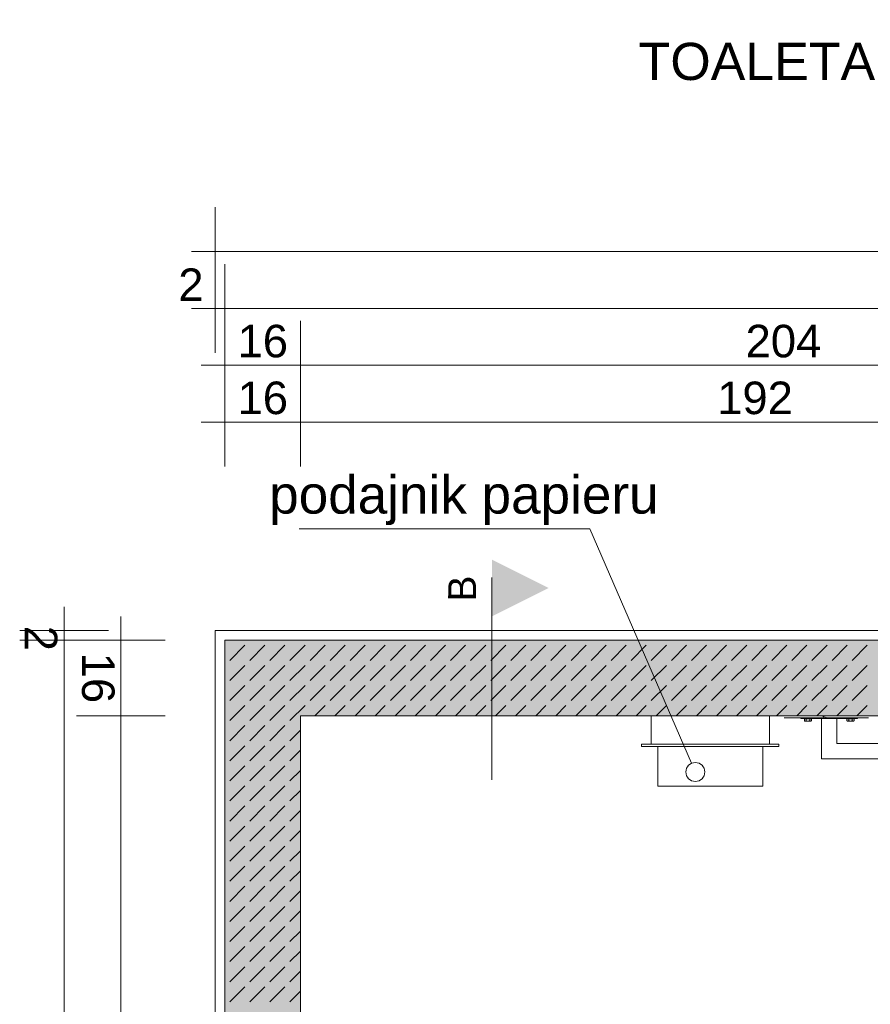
# Model space of a CAD drawing. Header units: metres. Extents: x 5507784 to 5508297, y 5948658 to 5948992.
# Tile 29 of 98: x 5507974.56 to 5507976.33, y 5948935.23 to 5948937.28. Entities that reach past the tile are written whole.
import ezdxf

# ---------------------------------------------------------------- set-up
doc = ezdxf.new("R2010")
doc.units = ezdxf.units.M
for name, color, linetype in [('PDF4_2D - Ogólne_Nr_Pióra__6', 7, 'CONTINUOUS'), ('PDF4_Drzwi ArchiCAD_Nr_Pióra__1', 7, 'CONTINUOUS'), ('PDF4_EGBD03', 7, 'CONTINUOUS'), ('PDF4_KT woda', 7, 'CONTINUOUS'), ('PDF4_Text', 5, 'CONTINUOUS'), ('PDF4_Wnętrze - Umeblowanie_Nr_Pióra__1', 7, 'CONTINUOUS'), ('PDF4_Wymiarowanie - Ogólne', 5, 'CONTINUOUS'), ('PDF4_Znaczniki - Przekroje_Nr_Pióra__5', 7, 'CONTINUOUS'), ('PDF_Text', 5, 'CONTINUOUS')]:
    doc.layers.add(name, color=color, linetype=linetype)
doc.layers.add('PDF4_2D Drafting - General', color=7, linetype='CONTINUOUS', true_color=0xbfbfbf)
doc.styles.add('PDF Arial', font='arial.ttf')

msp = doc.modelspace()

# ---------------------------------------------------------------- hatches: boundary and pattern name
at = {"layer": 'PDF4_2D Drafting - General', "true_color": 0xffffff, "transparency": 33554559}
msp.add_hatch(color=7, dxfattribs=at).paths.add_polyline_path([(5507977.1557, 5948935.8279), (5507975.1472, 5948935.8279), (5507975.1472, 5948933.7314), (5507975.3573, 5948933.7314), (5507975.3573, 5948933.574), (5507974.9897, 5948933.574), (5507974.9897, 5948935.9854), (5507977.1557, 5948935.9854)])

# ---------------------------------------------------------------- linework, layer by layer
at = {"layer": 'PDF4_2D - Ogólne_Nr_Pióra__6', "color": 104, "lineweight": 0, "true_color": 0x21902f}
msp.add_lwpolyline([(5507975.1448, 5948936.2166), (5507975.7493, 5948936.2166), (5507975.9606, 5948935.7291)], dxfattribs=at)
at = {"layer": 'PDF4_2D - Ogólne_Nr_Pióra__6', "lineweight": 0}
for points in [[(5507978.0218, 5948936.0051), (5507978.2574, 5948936.0051), (5507978.2574, 5948933.5543), (5507976.1362, 5948933.5543), (5507975.157, 5948933.5543), (5507974.97, 5948933.5543), (5507974.97, 5948936.0051), (5507977.1557, 5948936.0051)], [(5507975.3573, 5948933.574), (5507974.9897, 5948933.574), (5507974.9897, 5948935.9854), (5507977.0519, 5948935.9854)], [(5507975.157, 5948933.7314), (5507975.1472, 5948933.7314), (5507975.1472, 5948935.8279), (5507978.0803, 5948935.8279), (5507978.0803, 5948933.7314), (5507978.036, 5948933.7314)]]:
    msp.add_lwpolyline(points, dxfattribs=at)
at = {"layer": 'PDF4_2D - Ogólne_Nr_Pióra__6', "color": 104, "lineweight": 0, "true_color": 0x21902f}
msp.add_circle((5507975.9685, 5948935.711), 0.0197, dxfattribs=at)
at = {"layer": 'PDF4_2D - Ogólne_Nr_Pióra__6', "lineweight": 0}
msp.add_circle((5507975.9685, 5948935.711), 0.0197, dxfattribs=at)
at = {"layer": 'PDF4_2D Drafting - General', "color": 7, "lineweight": 0}
msp.add_lwpolyline([(5507977.1557, 5948935.9854), (5507974.9897, 5948935.9854), (5507974.9897, 5948933.574), (5507975.3573, 5948933.574), (5507975.3573, 5948933.7314), (5507975.1472, 5948933.7314), (5507975.1472, 5948935.8279), (5507977.1557, 5948935.8279)], close=True, dxfattribs=at)
at = {"layer": 'PDF4_2D Drafting - General', "lineweight": 0}
for points in [[(5507975.0007, 5948935.9854), (5507975.0001, 5948935.9848)], [(5507975.0314, 5948935.9744), (5507975.0001, 5948935.9431)], [(5507975.0424, 5948935.9854), (5507975.0418, 5948935.9848)], [(5507975.0732, 5948935.9744), (5507975.0418, 5948935.9431)], [(5507975.0842, 5948935.9854), (5507975.0836, 5948935.9848)], [(5507975.1149, 5948935.9744), (5507975.0836, 5948935.9431)], [(5507975.1259, 5948935.9854), (5507975.1254, 5948935.9848)], [(5507975.1567, 5948935.9744), (5507975.1254, 5948935.9431)], [(5507975.1677, 5948935.9854), (5507975.1671, 5948935.9848)], [(5507975.1984, 5948935.9744), (5507975.1671, 5948935.9431)], [(5507975.2095, 5948935.9854), (5507975.2089, 5948935.9848)], [(5507975.2402, 5948935.9744), (5507975.2089, 5948935.9431)], [(5507975.2512, 5948935.9854), (5507975.2506, 5948935.9848)], [(5507975.282, 5948935.9744), (5507975.2506, 5948935.9431)], [(5507975.293, 5948935.9854), (5507975.2924, 5948935.9848)], [(5507975.3237, 5948935.9744), (5507975.2924, 5948935.9431)], [(5507975.3347, 5948935.9854), (5507975.3342, 5948935.9848)], [(5507975.3655, 5948935.9744), (5507975.3342, 5948935.9431)], [(5507975.3765, 5948935.9854), (5507975.3759, 5948935.9848)], [(5507975.4072, 5948935.9744), (5507975.3759, 5948935.9431)], [(5507975.4183, 5948935.9854), (5507975.4177, 5948935.9848)], [(5507975.449, 5948935.9744), (5507975.4177, 5948935.9431)], [(5507975.46, 5948935.9854), (5507975.4594, 5948935.9848)], [(5507975.4908, 5948935.9744), (5507975.4594, 5948935.9431)], [(5507975.5018, 5948935.9854), (5507975.5012, 5948935.9848)], [(5507975.5325, 5948935.9744), (5507975.5012, 5948935.9431)], [(5507975.5435, 5948935.9854), (5507975.543, 5948935.9848)], [(5507975.5743, 5948935.9744), (5507975.543, 5948935.9431)], [(5507975.5853, 5948935.9854), (5507975.5847, 5948935.9848)], [(5507975.616, 5948935.9744), (5507975.5847, 5948935.9431)], [(5507975.627, 5948935.9854), (5507975.6265, 5948935.9848)], [(5507975.6578, 5948935.9744), (5507975.6265, 5948935.9431)], [(5507975.6688, 5948935.9854), (5507975.6682, 5948935.9848)], [(5507975.6995, 5948935.9744), (5507975.6682, 5948935.9431)], [(5507975.7106, 5948935.9854), (5507975.71, 5948935.9848)], [(5507975.7413, 5948935.9744), (5507975.71, 5948935.9431)], [(5507975.7523, 5948935.9854), (5507975.7517, 5948935.9848)], [(5507975.7831, 5948935.9744), (5507975.7517, 5948935.9431)], [(5507975.7941, 5948935.9854), (5507975.7935, 5948935.9848)], [(5507975.8248, 5948935.9744), (5507975.7935, 5948935.9431)], [(5507975.8358, 5948935.9854), (5507975.8353, 5948935.9848)], [(5507975.8666, 5948935.9744), (5507975.8353, 5948935.9431)], [(5507975.8776, 5948935.9854), (5507975.877, 5948935.9848)], [(5507975.9083, 5948935.9744), (5507975.877, 5948935.9431)], [(5507975.9193, 5948935.9854), (5507975.9188, 5948935.9848)], [(5507975.9501, 5948935.9744), (5507975.9188, 5948935.9431)], [(5507975.9611, 5948935.9854), (5507975.9605, 5948935.9848)], [(5507975.9918, 5948935.9744), (5507975.9605, 5948935.9431)], [(5507976.0029, 5948935.9854), (5507976.0023, 5948935.9848)], [(5507976.0336, 5948935.9744), (5507976.0023, 5948935.9431)], [(5507976.0446, 5948935.9854), (5507976.044, 5948935.9848)], [(5507976.0754, 5948935.9744), (5507976.044, 5948935.9431)], [(5507976.0864, 5948935.9854), (5507976.0858, 5948935.9848)], [(5507976.1171, 5948935.9744), (5507976.0858, 5948935.9431)], [(5507976.1281, 5948935.9854), (5507976.1276, 5948935.9848)], [(5507976.1589, 5948935.9744), (5507976.1276, 5948935.9431)], [(5507976.1699, 5948935.9854), (5507976.1693, 5948935.9848)], [(5507976.2006, 5948935.9744), (5507976.1693, 5948935.9431)], [(5507976.2117, 5948935.9854), (5507976.2111, 5948935.9848)], [(5507976.2424, 5948935.9744), (5507976.2111, 5948935.9431)], [(5507976.2534, 5948935.9854), (5507976.2528, 5948935.9848)], [(5507976.2842, 5948935.9744), (5507976.2528, 5948935.9431)], [(5507976.2952, 5948935.9854), (5507976.2946, 5948935.9848)], [(5507976.3259, 5948935.9744), (5507976.2946, 5948935.9431)], [(5507975.0314, 5948935.9326), (5507975.0001, 5948935.9013)], [(5507975.0732, 5948935.9326), (5507975.0418, 5948935.9013)], [(5507975.1149, 5948935.9326), (5507975.0836, 5948935.9013)], [(5507975.1567, 5948935.9326), (5507975.1254, 5948935.9013)], [(5507975.1984, 5948935.9326), (5507975.1671, 5948935.9013)], [(5507975.2402, 5948935.9326), (5507975.2089, 5948935.9013)], [(5507975.282, 5948935.9326), (5507975.2506, 5948935.9013)], [(5507975.3237, 5948935.9326), (5507975.2924, 5948935.9013)], [(5507975.3655, 5948935.9326), (5507975.3342, 5948935.9013)], [(5507975.4072, 5948935.9326), (5507975.3759, 5948935.9013)], [(5507975.449, 5948935.9326), (5507975.4177, 5948935.9013)], [(5507975.4908, 5948935.9326), (5507975.4594, 5948935.9013)], [(5507975.5325, 5948935.9326), (5507975.5012, 5948935.9013)], [(5507975.5743, 5948935.9326), (5507975.543, 5948935.9013)], [(5507975.616, 5948935.9326), (5507975.5847, 5948935.9013)], [(5507975.6578, 5948935.9326), (5507975.6265, 5948935.9013)], [(5507975.6995, 5948935.9326), (5507975.6682, 5948935.9013)], [(5507975.7413, 5948935.9326), (5507975.71, 5948935.9013)], [(5507975.7831, 5948935.9326), (5507975.7517, 5948935.9013)], [(5507975.8248, 5948935.9326), (5507975.7935, 5948935.9013)], [(5507975.8666, 5948935.9326), (5507975.8353, 5948935.9013)], [(5507975.9083, 5948935.9326), (5507975.877, 5948935.9013)], [(5507975.9501, 5948935.9326), (5507975.9188, 5948935.9013)], [(5507975.9918, 5948935.9326), (5507975.9605, 5948935.9013)], [(5507976.0336, 5948935.9326), (5507976.0023, 5948935.9013)], [(5507976.0754, 5948935.9326), (5507976.044, 5948935.9013)], [(5507976.1171, 5948935.9326), (5507976.0858, 5948935.9013)], [(5507976.1589, 5948935.9326), (5507976.1276, 5948935.9013)], [(5507976.2006, 5948935.9326), (5507976.1693, 5948935.9013)], [(5507976.2424, 5948935.9326), (5507976.2111, 5948935.9013)], [(5507976.2842, 5948935.9326), (5507976.2528, 5948935.9013)], [(5507976.3259, 5948935.9326), (5507976.2946, 5948935.9013)], [(5507975.0314, 5948935.8909), (5507975.0001, 5948935.8595)], [(5507975.0732, 5948935.8909), (5507975.0418, 5948935.8595)], [(5507975.1149, 5948935.8909), (5507975.0836, 5948935.8595)], [(5507975.1567, 5948935.8909), (5507975.1254, 5948935.8595)], [(5507975.1984, 5948935.8909), (5507975.1671, 5948935.8595)], [(5507975.2402, 5948935.8909), (5507975.2089, 5948935.8595)], [(5507975.282, 5948935.8909), (5507975.2506, 5948935.8595)], [(5507975.3237, 5948935.8909), (5507975.2924, 5948935.8595)], [(5507975.3655, 5948935.8909), (5507975.3342, 5948935.8595)], [(5507975.4072, 5948935.8909), (5507975.3759, 5948935.8595)], [(5507975.449, 5948935.8909), (5507975.4177, 5948935.8595)], [(5507975.4908, 5948935.8909), (5507975.4594, 5948935.8595)], [(5507975.5325, 5948935.8909), (5507975.5012, 5948935.8595)], [(5507975.5743, 5948935.8909), (5507975.543, 5948935.8595)], [(5507975.616, 5948935.8909), (5507975.5847, 5948935.8595)], [(5507975.6578, 5948935.8909), (5507975.6265, 5948935.8595)], [(5507975.6995, 5948935.8909), (5507975.6682, 5948935.8595)], [(5507975.7413, 5948935.8909), (5507975.71, 5948935.8595)], [(5507975.7831, 5948935.8909), (5507975.7517, 5948935.8595)], [(5507975.8248, 5948935.8909), (5507975.7935, 5948935.8595)], [(5507975.8666, 5948935.8909), (5507975.8353, 5948935.8595)], [(5507975.9083, 5948935.8909), (5507975.877, 5948935.8595)], [(5507975.9501, 5948935.8909), (5507975.9188, 5948935.8595)], [(5507975.9918, 5948935.8909), (5507975.9605, 5948935.8595)], [(5507976.0336, 5948935.8909), (5507976.0023, 5948935.8595)], [(5507976.0754, 5948935.8909), (5507976.044, 5948935.8595)], [(5507976.1171, 5948935.8909), (5507976.0858, 5948935.8595)], [(5507976.1589, 5948935.8909), (5507976.1276, 5948935.8595)], [(5507976.2006, 5948935.8909), (5507976.1693, 5948935.8595)], [(5507976.2424, 5948935.8909), (5507976.2111, 5948935.8595)], [(5507976.2842, 5948935.8909), (5507976.2528, 5948935.8595)], [(5507976.3259, 5948935.8909), (5507976.2946, 5948935.8595)], [(5507975.0314, 5948935.8491), (5507975.0001, 5948935.8178)], [(5507975.0732, 5948935.8491), (5507975.0418, 5948935.8178)], [(5507975.1149, 5948935.8491), (5507975.0836, 5948935.8178)], [(5507975.1567, 5948935.8491), (5507975.1254, 5948935.8178)], [(5507975.1984, 5948935.8491), (5507975.1773, 5948935.8279)], [(5507975.2402, 5948935.8491), (5507975.219, 5948935.8279)], [(5507975.282, 5948935.8491), (5507975.2608, 5948935.8279)], [(5507975.3237, 5948935.8491), (5507975.3025, 5948935.8279)], [(5507975.3655, 5948935.8491), (5507975.3443, 5948935.8279)], [(5507975.4072, 5948935.8491), (5507975.386, 5948935.8279)], [(5507975.449, 5948935.8491), (5507975.4278, 5948935.8279)], [(5507975.4908, 5948935.8491), (5507975.4696, 5948935.8279)], [(5507975.5325, 5948935.8491), (5507975.5113, 5948935.8279)], [(5507975.5743, 5948935.8491), (5507975.5531, 5948935.8279)], [(5507975.616, 5948935.8491), (5507975.5948, 5948935.8279)], [(5507975.6578, 5948935.8491), (5507975.6366, 5948935.8279)], [(5507975.6995, 5948935.8491), (5507975.6784, 5948935.8279)], [(5507975.7413, 5948935.8491), (5507975.7201, 5948935.8279)], [(5507975.7831, 5948935.8491), (5507975.7619, 5948935.8279)], [(5507975.8248, 5948935.8491), (5507975.8036, 5948935.8279)], [(5507975.8666, 5948935.8491), (5507975.8454, 5948935.8279)], [(5507975.9083, 5948935.8491), (5507975.8871, 5948935.8279)], [(5507975.9501, 5948935.8491), (5507975.9289, 5948935.8279)], [(5507975.9918, 5948935.8491), (5507975.9707, 5948935.8279)], [(5507976.0336, 5948935.8491), (5507976.0124, 5948935.8279)], [(5507976.0754, 5948935.8491), (5507976.0542, 5948935.8279)], [(5507976.1171, 5948935.8491), (5507976.0959, 5948935.8279)], [(5507976.1589, 5948935.8491), (5507976.1377, 5948935.8279)], [(5507976.2006, 5948935.8491), (5507976.1795, 5948935.8279)], [(5507976.2424, 5948935.8491), (5507976.2212, 5948935.8279)], [(5507976.2842, 5948935.8491), (5507976.263, 5948935.8279)], [(5507976.3259, 5948935.8491), (5507976.3047, 5948935.8279)], [(5507975.0314, 5948935.8073), (5507975.0001, 5948935.776)], [(5507975.0732, 5948935.8073), (5507975.0418, 5948935.776)], [(5507975.1149, 5948935.8073), (5507975.0836, 5948935.776)], [(5507975.1472, 5948935.7978), (5507975.1254, 5948935.776)], [(5507975.0314, 5948935.7656), (5507975.0001, 5948935.7343)], [(5507975.0732, 5948935.7656), (5507975.0418, 5948935.7343)], [(5507975.1149, 5948935.7656), (5507975.0836, 5948935.7343)], [(5507975.1472, 5948935.7561), (5507975.1254, 5948935.7343)], [(5507975.0314, 5948935.7238), (5507975.0001, 5948935.6925)], [(5507975.0732, 5948935.7238), (5507975.0418, 5948935.6925)], [(5507975.1149, 5948935.7238), (5507975.0836, 5948935.6925)], [(5507975.1472, 5948935.7143), (5507975.1254, 5948935.6925)], [(5507975.0314, 5948935.6821), (5507975.0001, 5948935.6507)], [(5507975.0732, 5948935.6821), (5507975.0418, 5948935.6507)], [(5507975.1149, 5948935.6821), (5507975.0836, 5948935.6507)], [(5507975.1472, 5948935.6726), (5507975.1254, 5948935.6507)], [(5507975.0314, 5948935.6403), (5507975.0001, 5948935.609)], [(5507975.0732, 5948935.6403), (5507975.0418, 5948935.609)], [(5507975.1149, 5948935.6403), (5507975.0836, 5948935.609)], [(5507975.1472, 5948935.6308), (5507975.1254, 5948935.609)], [(5507975.0314, 5948935.5985), (5507975.0001, 5948935.5672)], [(5507975.0732, 5948935.5985), (5507975.0418, 5948935.5672)], [(5507975.1149, 5948935.5985), (5507975.0836, 5948935.5672)], [(5507975.1472, 5948935.589), (5507975.1254, 5948935.5672)], [(5507975.0314, 5948935.5568), (5507975.0001, 5948935.5255)], [(5507975.0732, 5948935.5568), (5507975.0418, 5948935.5255)], [(5507975.1149, 5948935.5568), (5507975.0836, 5948935.5255)], [(5507975.1472, 5948935.5473), (5507975.1254, 5948935.5255)], [(5507975.0314, 5948935.515), (5507975.0001, 5948935.4837)], [(5507975.0732, 5948935.515), (5507975.0418, 5948935.4837)], [(5507975.1149, 5948935.515), (5507975.0836, 5948935.4837)], [(5507975.1472, 5948935.5055), (5507975.1254, 5948935.4837)], [(5507975.0314, 5948935.4733), (5507975.0001, 5948935.442)], [(5507975.0732, 5948935.4733), (5507975.0418, 5948935.442)], [(5507975.1149, 5948935.4733), (5507975.0836, 5948935.442)], [(5507975.1472, 5948935.4638), (5507975.1254, 5948935.442)], [(5507975.0314, 5948935.4315), (5507975.0001, 5948935.4002)], [(5507975.0732, 5948935.4315), (5507975.0418, 5948935.4002)], [(5507975.1149, 5948935.4315), (5507975.0836, 5948935.4002)], [(5507975.1472, 5948935.422), (5507975.1254, 5948935.4002)], [(5507975.0314, 5948935.3897), (5507975.0001, 5948935.3584)], [(5507975.0732, 5948935.3897), (5507975.0418, 5948935.3584)], [(5507975.1149, 5948935.3897), (5507975.0836, 5948935.3584)], [(5507975.1472, 5948935.3802), (5507975.1254, 5948935.3584)], [(5507975.0314, 5948935.348), (5507975.0001, 5948935.3167)], [(5507975.0732, 5948935.348), (5507975.0418, 5948935.3167)], [(5507975.1149, 5948935.348), (5507975.0836, 5948935.3167)], [(5507975.1472, 5948935.3385), (5507975.1254, 5948935.3167)], [(5507975.0314, 5948935.3062), (5507975.0001, 5948935.2749)], [(5507975.0732, 5948935.3062), (5507975.0418, 5948935.2749)], [(5507975.1149, 5948935.3062), (5507975.0836, 5948935.2749)], [(5507975.1472, 5948935.2967), (5507975.1254, 5948935.2749)], [(5507975.0314, 5948935.2645), (5507975.0001, 5948935.2332)], [(5507975.0732, 5948935.2645), (5507975.0418, 5948935.2332)], [(5507975.1149, 5948935.2645), (5507975.0836, 5948935.2332)], [(5507975.1472, 5948935.255), (5507975.1254, 5948935.2332)]]:
    msp.add_lwpolyline(points, dxfattribs=at)
at = {"layer": 'PDF4_Drzwi ArchiCAD_Nr_Pióra__1', "lineweight": 0}
for points in [[(5507976.2101, 5948935.8174), (5507976.2096, 5948935.8171), (5507976.2091, 5948935.8169), (5507976.2087, 5948935.8168), (5507976.2082, 5948935.8168), (5507976.2078, 5948935.8168), (5507976.2073, 5948935.8169), (5507976.2068, 5948935.8171), (5507976.2064, 5948935.8174), (5507976.2054, 5948935.8171), (5507976.2045, 5948935.8169), (5507976.2036, 5948935.8168), (5507976.2027, 5948935.8168), (5507976.2018, 5948935.8168), (5507976.2008, 5948935.8169), (5507976.1999, 5948935.8171), (5507976.199, 5948935.8174), (5507976.1985, 5948935.8171), (5507976.198, 5948935.8169), (5507976.1976, 5948935.8168), (5507976.1971, 5948935.8168), (5507976.1967, 5948935.8168), (5507976.1963, 5948935.8169), (5507976.1962, 5948935.8169), (5507976.1958, 5948935.8171), (5507976.1953, 5948935.8174)], [(5507976.2987, 5948935.8174), (5507976.2982, 5948935.8171), (5507976.2977, 5948935.8169), (5507976.2973, 5948935.8168), (5507976.2968, 5948935.8168), (5507976.2964, 5948935.8168), (5507976.2959, 5948935.8169), (5507976.2954, 5948935.8171), (5507976.295, 5948935.8174), (5507976.294, 5948935.8171), (5507976.2931, 5948935.8169), (5507976.2922, 5948935.8168), (5507976.2913, 5948935.8168), (5507976.2903, 5948935.8168), (5507976.2894, 5948935.8169), (5507976.2885, 5948935.8171), (5507976.2876, 5948935.8174), (5507976.2871, 5948935.8171), (5507976.2866, 5948935.8169), (5507976.2862, 5948935.8168), (5507976.2857, 5948935.8168), (5507976.2853, 5948935.8168), (5507976.2849, 5948935.8169), (5507976.2848, 5948935.8169), (5507976.2843, 5948935.8171), (5507976.2839, 5948935.8174)]]:
    msp.add_lwpolyline(points, dxfattribs=at)
at = {"layer": 'PDF4_EGBD03', "color": 8, "lineweight": 0, "true_color": 0x7e7e7e}
for points in [[(5507976.2362, 5948935.825), (5507976.2332, 5948935.8279)], [(5507976.2411, 5948935.8235), (5507976.2396, 5948935.825)]]:
    msp.add_lwpolyline(points, dxfattribs=at)
at = {"layer": 'PDF4_EGBD03', "lineweight": 0}
for points in [[(5507976.1535, 5948935.8235), (5507976.3286, 5948935.8235)], [(5507976.306, 5948935.8235), (5507976.306, 5948935.822), (5507976.1879, 5948935.822), (5507976.1879, 5948935.8235)], [(5507976.1938, 5948935.8235), (5507976.1938, 5948935.822)], [(5507976.197, 5948935.822), (5507976.197, 5948935.8213)], [(5507976.199, 5948935.8174), (5507976.199, 5948935.8213)], [(5507976.2064, 5948935.8174), (5507976.2064, 5948935.8213)], [(5507976.2084, 5948935.822), (5507976.2084, 5948935.8213)], [(5507976.2312, 5948935.8235), (5507976.2312, 5948935.7384), (5507976.6583, 5948935.7384)], [(5507976.2627, 5948935.8235), (5507976.2627, 5948935.7699), (5507976.6562, 5948935.7699)], [(5507976.2855, 5948935.822), (5507976.2855, 5948935.8213)], [(5507976.2876, 5948935.8174), (5507976.2876, 5948935.8213)], [(5507976.295, 5948935.8174), (5507976.295, 5948935.8213)], [(5507976.297, 5948935.822), (5507976.297, 5948935.8213)], [(5507976.3001, 5948935.8235), (5507976.3001, 5948935.822)]]:
    msp.add_lwpolyline(points, dxfattribs=at)
for points in [[(5507976.2101, 5948935.8213), (5507976.1953, 5948935.8213), (5507976.1953, 5948935.8174), (5507976.1963, 5948935.8168), (5507976.2091, 5948935.8168), (5507976.2101, 5948935.8174)], [(5507976.2987, 5948935.8213), (5507976.2839, 5948935.8213), (5507976.2839, 5948935.8174), (5507976.2849, 5948935.8168), (5507976.2977, 5948935.8168), (5507976.2987, 5948935.8174)]]:
    msp.add_lwpolyline(points, close=True, dxfattribs=at)
at = {"layer": 'PDF4_KT woda', "lineweight": 0}
msp.add_lwpolyline([(5507975.5455, 5948935.6945), (5507975.5455, 5948936.1152)], dxfattribs=at)
at = {"layer": 'PDF4_Wnętrze - Umeblowanie_Nr_Pióra__1', "lineweight": 0}
for points in [[(5507975.8765, 5948935.8279), (5507975.8765, 5948935.7689)], [(5507976.1225, 5948935.7689), (5507976.1225, 5948935.8279)]]:
    msp.add_lwpolyline(points, dxfattribs=at)
for points in [[(5507975.8568, 5948935.7689), (5507975.8568, 5948935.7639), (5507976.1422, 5948935.7639), (5507976.1422, 5948935.7689)], [(5507976.1087, 5948935.7639), (5507975.8902, 5948935.7639), (5507975.8902, 5948935.6812), (5507976.1087, 5948935.6812)]]:
    msp.add_lwpolyline(points, close=True, dxfattribs=at)
at = {"layer": 'PDF4_Wymiarowanie - Ogólne', "lineweight": 0}
for points in [[(5507974.97, 5948936.7006), (5507974.97, 5948936.8852)], [(5507974.9208, 5948936.7929), (5507974.9946, 5948936.7929), (5507978.2328, 5948936.7929), (5507978.3066, 5948936.7929)], [(5507974.97, 5948936.5825), (5507974.97, 5948936.767)], [(5507974.9897, 5948936.5825), (5507974.9897, 5948936.767)], [(5507974.9208, 5948936.6748), (5507974.9946, 5948936.6748), (5507975.0143, 5948936.6748), (5507978.2623, 5948936.6748)], [(5507974.9897, 5948936.4644), (5507974.9897, 5948936.6489)], [(5507975.1472, 5948936.4644), (5507975.1472, 5948936.6489)], [(5507974.9405, 5948936.5567), (5507975.0143, 5948936.5567), (5507975.1718, 5948936.5567), (5507977.1803, 5948936.5567), (5507978.0464, 5948936.5567), (5507978.1049, 5948936.5567), (5507978.2131, 5948936.5567), (5507978.2869, 5948936.5567)], [(5507974.9897, 5948936.3463), (5507974.9897, 5948936.5308)], [(5507975.1472, 5948936.3463), (5507975.1472, 5948936.5308)], [(5507974.9405, 5948936.4385), (5507975.0143, 5948936.4385), (5507975.1718, 5948936.4385), (5507977.062, 5948936.4385), (5507977.1165, 5948936.4385), (5507978.1049, 5948936.4385), (5507978.2131, 5948936.4385), (5507978.2869, 5948936.4385)], [(5507974.6554, 5948935.9805), (5507974.6554, 5948936.0543)], [(5507974.7736, 5948933.5247), (5507974.7736, 5948933.5986), (5507974.7736, 5948933.756), (5507974.7736, 5948935.8525), (5507974.7736, 5948935.9608), (5507974.7736, 5948936.0346)], [(5507974.7477, 5948936.0051), (5507974.5632, 5948936.0051)], [(5507974.6554, 5948933.5051), (5507974.6554, 5948933.5789), (5507974.6554, 5948933.5986), (5507974.6554, 5948936.01)], [(5507974.6554, 5948935.9854), (5507974.6554, 5948936.0051)], [(5507974.7477, 5948935.9854), (5507974.5632, 5948935.9854)], [(5507974.8658, 5948935.9854), (5507974.6813, 5948935.9854)], [(5507974.8658, 5948935.8279), (5507974.6813, 5948935.8279)]]:
    msp.add_lwpolyline(points, dxfattribs=at)
at = {"layer": 'PDF4_Znaczniki - Przekroje_Nr_Pióra__5', "color": 18, "lineweight": 0, "true_color": 0x000000, "transparency": 33554559}
msp.add_solid([(5507975.5455, 5948936.0345), (5507975.5455, 5948936.1526), (5507975.6636, 5948936.0935)], dxfattribs=at)

# ---------------------------------------------------------------- texts
at = {"layer": 'PDF4_Text', "attachment_point": 7, "style": 'PDF Arial'}
for s, insert, char_height in [('2', (5507974.8931, 5948936.6903), 0.0676), ('16', (5507975.0162, 5948936.5722), 0.06764), ('204', (5507976.073, 5948936.5722), 0.06764), ('16', (5507975.0162, 5948936.4541), 0.06764), ('192', (5507976.0139, 5948936.4541), 0.06764)]:
    msp.add_mtext(s, dxfattribs=dict(at, insert=insert, char_height=char_height))
at = {"layer": 'PDF4_Text', "color": 104, "true_color": 0x21902f, "insert": (5507975.0822, 5948936.2244), "char_height": 0.079, "attachment_point": 7, "style": 'PDF Arial'}
msp.add_mtext('podajnik papieru', dxfattribs=at)
at = {"layer": 'PDF4_Text', "color": 7, "insert": (5507975.5124, 5948936.0652), "char_height": 0.058, "attachment_point": 7, "rotation": 89.9, "style": 'PDF Arial'}
msp.add_mtext('B', dxfattribs=at)
at = {"layer": 'PDF4_Text', "attachment_point": 7, "rotation": 270, "style": 'PDF Arial'}
for s, insert, char_height in [('2', (5507974.5738, 5948936.0151), 0.0676), ('16', (5507974.6919, 5948935.9592), 0.06764)]:
    msp.add_mtext(s, dxfattribs=dict(at, insert=insert, char_height=char_height))
at = {"layer": 'PDF_Text', "insert": (5507975.8506, 5948937.1487), "char_height": 0.077299, "attachment_point": 7, "style": 'PDF Arial'}
msp.add_mtext('TOALETA RZUT Z GÓRY', dxfattribs=at)

doc.saveas('drawing.dxf')
